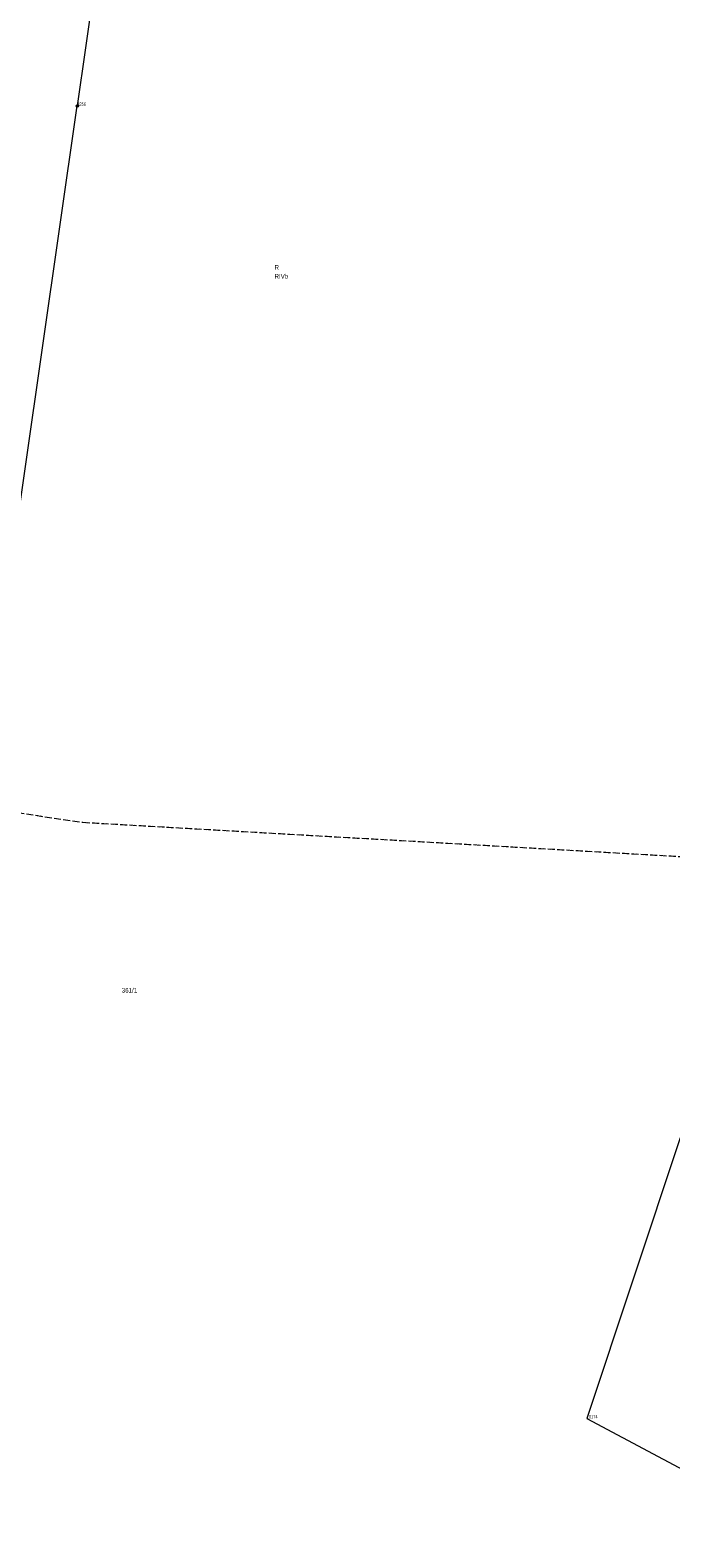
# Model space of a CAD drawing. Header units: metres. Extents: x 6524698 to 6533081, y 5883213 to 5896811.
# Tile 6 of 167: x 6528855 to 6528993, y 5886264 to 5886587. Entities that reach past the tile are written whole.
import ezdxf
from ezdxf.enums import TextEntityAlignment as Align

# ---------------------------------------------------------------- set-up
doc = ezdxf.new("R2010")
doc.units = ezdxf.units.M
doc.header["$MEASUREMENT"] = 0
for name, pattern in [('mapa zasadnicza$0$219-500', [0]), ('mapa zasadnicza$0$egkk-500', [2, 1.5, -0.5]), ('mapa zasadnicza$0$egug-500', [1, 0.5, -0.5])]:
    doc.linetypes.add(name, pattern=pattern)
doc.layers.get('0').update_dxf_attribs({"lineweight": 0})
for name, color, linetype in [('mapa zasadnicza$0$202-punkt graniczny', 7, 'Continuous'), ('mapa zasadnicza$0$202-punkt graniczny-Atr103', 7, 'Continuous'), ('mapa zasadnicza$0$203-punkt graniczny', 7, 'Continuous'), ('mapa zasadnicza$0$203-punkt graniczny-Atr104', 7, 'Continuous'), ('mapa zasadnicza$0$209-oznaczenie konturu klasyfikacyjnego', 7, 'Continuous'), ('mapa zasadnicza$0$210-oznaczenie konturu użytku gruntowego', 7, 'Continuous'), ('mapa zasadnicza$0$211-numer działki ewidencyjnej', 7, 'Continuous'), ('mapa zasadnicza$0$217-kontur klasyfikacyjny', 7, 'Continuous'), ('mapa zasadnicza$0$218-kontur użytku gruntowego', 7, 'Continuous'), ('mapa zasadnicza$0$219-działka ewidencyjna', 7, 'Continuous')]:
    doc.layers.add(name, color=color, linetype=linetype)
doc.styles.add('mapa zasadnicza$0$STANDARD', font='Working1250', dxfattribs={"width": 0.75})

# ---------------------------------------------------------------- blocks, each defined once
blk = doc.blocks.new('mapa zasadnicza$0$202')
at = {"color": 0, "linetype": 'Continuous', "lineweight": 0}
blk.add_circle((0, 0), 0.25, dxfattribs=at)
blk = doc.blocks.new('mapa zasadnicza$0$203')
at = {"linetype": 'Continuous', "lineweight": 0}
h = blk.add_hatch(color=0, dxfattribs=at)
edge = h.paths.add_edge_path()
edge.add_arc((0, 0), 0.045, 0, 360)

msp = doc.modelspace()

# ---------------------------------------------------------------- linework, layer by layer
at = {"layer": 'mapa zasadnicza$0$217-kontur klasyfikacyjny', "color": 92, "linetype": 'mapa zasadnicza$0$egkk-500', "lineweight": 18, "flags": 128}
for points in [[(6528848.63, 5886419.9), (6528866.72, 5886417.23)], [(6528866.72, 5886417.23), (6529009.72, 5886409.05)]]:
    msp.add_lwpolyline(points, dxfattribs=at)
at = {"layer": 'mapa zasadnicza$0$218-kontur użytku gruntowego', "color": 3, "linetype": 'mapa zasadnicza$0$egug-500', "lineweight": 18, "flags": 128}
for points in [[(6528848.63, 5886419.9), (6528866.72, 5886417.23)], [(6528866.72, 5886417.23), (6529009.72, 5886409.05)]]:
    msp.add_lwpolyline(points, dxfattribs=at)
at = {"layer": 'mapa zasadnicza$0$219-działka ewidencyjna', "color": 7, "linetype": 'mapa zasadnicza$0$219-500', "lineweight": 18, "flags": 128}
for points in [[(6528876.22, 5886645.9), (6528865.49, 5886571.08)], [(6528850.6, 5886467.16), (6528865.49, 5886571.08)], [(6528994.95, 5886349.46), (6528974.92, 5886289.21)], [(6528974.92, 5886289.21), (6529023.05, 5886263.56)]]:
    msp.add_lwpolyline(points, dxfattribs=at)

# ---------------------------------------------------------------- block references
at = {"layer": 'mapa zasadnicza$0$202-punkt graniczny', "color": 7, "linetype": 'Continuous', "lineweight": 18}
msp.add_blockref('mapa zasadnicza$0$202', (6528865.49, 5886571.08), dxfattribs=at)
at = {"layer": 'mapa zasadnicza$0$203-punkt graniczny', "color": 7, "linetype": 'Continuous', "lineweight": 18}
msp.add_blockref('mapa zasadnicza$0$203', (6528974.92, 5886289.21), dxfattribs=at)

# ---------------------------------------------------------------- texts
at = {"layer": 'mapa zasadnicza$0$202-punkt graniczny-Atr103', "color": 7, "style": 'mapa zasadnicza$0$STANDARD', "width": 0.667}
msp.add_text('8256', height=0.75, dxfattribs=at).set_placement((6528865.49, 5886571.08))
at = {"layer": 'mapa zasadnicza$0$203-punkt graniczny-Atr104', "color": 7, "style": 'mapa zasadnicza$0$STANDARD', "width": 0.667}
msp.add_text('10174', height=0.75, dxfattribs=at).set_placement((6528974.92, 5886289.21))
at = {"layer": 'mapa zasadnicza$0$209-oznaczenie konturu klasyfikacyjnego', "color": 3, "linetype": 'Continuous', "lineweight": 18, "style": 'mapa zasadnicza$0$STANDARD', "width": 0.79}
msp.add_text('RIVb', height=1, dxfattribs=at).set_placement((6528907.86, 5886535), align=Align.TOP_LEFT)
at = {"layer": 'mapa zasadnicza$0$210-oznaczenie konturu użytku gruntowego', "color": 3, "linetype": 'Continuous', "lineweight": 18, "style": 'mapa zasadnicza$0$STANDARD', "width": 0.79}
msp.add_text('R', height=1, dxfattribs=at).set_placement((6528907.86, 5886535.9))
at = {"layer": 'mapa zasadnicza$0$211-numer działki ewidencyjnej', "color": 7, "linetype": 'Continuous', "lineweight": 18, "style": 'mapa zasadnicza$0$STANDARD', "width": 0.79}
msp.add_text('361/1', height=1, dxfattribs=at).set_placement((6528875.05, 5886381.66), align=Align.TOP_LEFT)

doc.saveas('drawing.dxf')
